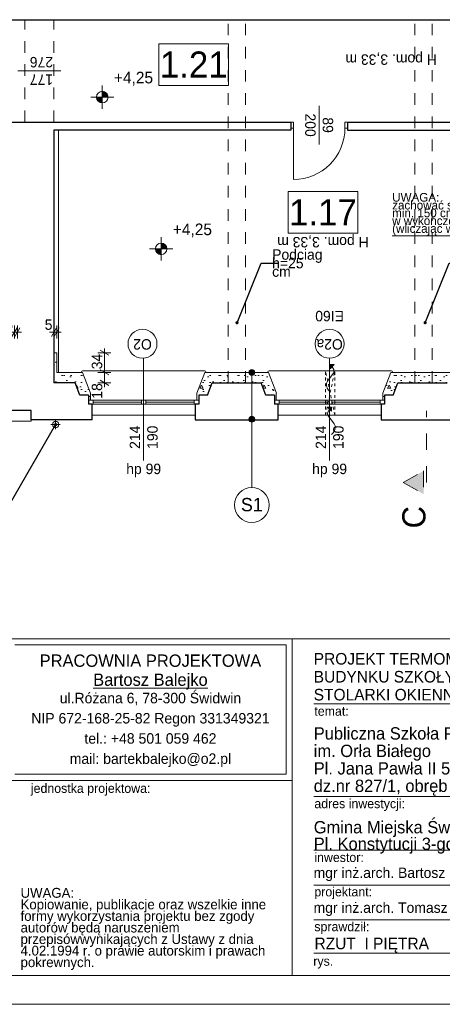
# Model space of a CAD drawing. Extents: x -145259 to -66341, y -2316 to 227384.
# Tile 63 of 143: x -88069 to -80773, y 77284 to 94284. Entities that reach past the tile are written whole.
import ezdxf

# ---------------------------------------------------------------- set-up
doc = ezdxf.new("R2010")
doc.units = 0
doc.header["$MEASUREMENT"] = 0
for name, pattern in [('Dashed', [564.444447, 282.222223, -282.222223]), ('Hidden Line', [100, 50, -50]), ('Przerywana', [400, 200, -200])]:
    doc.linetypes.add(name, pattern=pattern)
for name, color, linetype in [('A-Okna', 7, 'Continuous'), ('Arch ocieplenie', 7, 'Continuous'), ('Arch opisy', 7, 'Continuous'), ('Arch wymiary', 7, 'Continuous'), ('INWENT RZĘDNE', 7, 'Continuous')]:
    doc.layers.add(name, color=color, linetype=linetype)
for name, color, linetype, lineweight in [('A-Okna_Nr_Pióra__21', 7, 'Continuous', 13), ('A-Okna_Nr_Pióra__5', 7, 'Continuous', 13), ('Arch ocieplenie_Nr_Pióra__21', 7, 'Continuous', 13), ('Arch opisy okien_Nr_Pióra__21', 7, 'Continuous', 13), ('Arch opisy_Nr_Pióra__1', 7, 'Continuous', 25), ('Arch opisy_Nr_Pióra__20', 1, 'Continuous', 20), ('Arch opisy_Nr_Pióra__21', 7, 'Continuous', 13), ('arch przekroje_Nr_Pióra__21', 7, 'Continuous', 13), ('arch przekroje_Nr_Pióra__5', 7, 'Continuous', 13), ('ARCH TABELA_Nr_Pióra__1', 7, 'Continuous', 25), ('ARCH TABELA_Nr_Pióra__21', 7, 'Continuous', 13), ('ARCH TABELA_Nr_Pióra__7', 7, 'Continuous', 13), ('Arch wymiary_Nr_Pióra__20', 1, 'Continuous', 20), ('Arch wymiary_Nr_Pióra__21', 7, 'Continuous', 13), ('Arch wymiary_Nr_Pióra__5', 7, 'Continuous', 13), ('INWENT ODWODNIENIE_Nr_Pióra__21', 7, 'Continuous', 13), ('INWENT OPISY_Nr_Pióra__21', 7, 'Continuous', 13), ('INWENT RZĘDNE_Nr_Pióra__21', 7, 'Continuous', 13), ('INWENT STROPY_Nr_Pióra__21', 7, 'Continuous', 13), ('INWENT. DRZWI_Nr_Pióra__21', 7, 'Continuous', 13), ('INWENT. OKNA_Nr_Pióra__21', 7, 'Continuous', 13), ('INWENT.ŚCIANY_Nr_Pióra__1', 7, 'Continuous', 25), ('INWENT.ŚCIANY_Nr_Pióra__21', 7, 'Continuous', 13)]:
    doc.layers.add(name, color=color, linetype=linetype, lineweight=lineweight)
doc.styles.add('GENERATED_STYLE_1', font='txt')
doc.styles.add('GENERATED_STYLE_10', font='txt')
doc.styles.add('GENERATED_STYLE_11', font='txt')
doc.styles.add('GENERATED_STYLE_2', font='txt')
doc.styles.add('GENERATED_STYLE_4', font='txt')
doc.styles.add('GENERATED_STYLE_5', font='txt')
doc.styles.add('GENERATED_STYLE_6', font='txt')
doc.styles.add('GENERATED_STYLE_7', font='txt')
doc.styles.add('GENERATED_STYLE_8', font='txt')
doc.styles.add('GENERATED_STYLE_9', font='txt')
doc.dimstyles.new('GENERATED_STYLE__1', dxfattribs={"dimtxt": 179.999995, "dimasz": 114, "dimexe": 0.18, "dimexo": 0, "dimgap": 0.09, "dimtad": 1, "dimdec": 0, "dimlfac": 0.1, "dimzin": 0, "dimdsep": 46, "dimtxsty": 'GENERATED_STYLE_1', "dimblk": 'ARROWHEAD_2', "dimblk1": 'ARROWHEAD_2', "dimblk2": 'ARROWHEAD_2', "dimcen": 0.09, "dimclrd": 7, "dimclre": 7, "dimclrt": 7, "dimazin": 0, "dimtfac": 1, "dimtdec": 4, "dimtmove": 0, "dimatfit": 3, "dimfxl": 0, "dimtolj": 1, "dimtzin": 0, "dimarcsym": 0})
doc.dimstyles.new('GENERATED_STYLE__2', dxfattribs={"dimtxt": 179.999995, "dimasz": 114, "dimexe": 0.18, "dimexo": 0, "dimgap": 0.09, "dimtad": 1, "dimtih": 1, "dimtoh": 1, "dimdec": 0, "dimlfac": 0.1, "dimzin": 0, "dimdsep": 46, "dimtxsty": 'GENERATED_STYLE_1', "dimblk": 'ARROWHEAD_2', "dimblk1": 'ARROWHEAD_2', "dimblk2": 'ARROWHEAD_2', "dimcen": 0.09, "dimclrd": 7, "dimclre": 7, "dimclrt": 7, "dimazin": 0, "dimtfac": 1, "dimtdec": 4, "dimtmove": 0, "dimatfit": 3, "dimfxl": 0, "dimtolj": 1, "dimtzin": 0, "dimarcsym": 0})
doc.dimstyles.new('GENERATED_STYLE__9', dxfattribs={"dimtxt": 0.18, "dimasz": 109.44, "dimexe": 0.18, "dimexo": 0.0625, "dimgap": 0.09, "dimtad": 0, "dimtih": 1, "dimtoh": 1, "dimdec": 4, "dimzin": 0, "dimdsep": 46, "dimcen": 0.09, "dimadec": 0, "dimazin": 0, "dimtfac": 1, "dimtdec": 4, "dimtmove": 0, "dimatfit": 3, "dimldrblk": 'ARROWHEAD_11', "dimfxl": 0, "dimtolj": 1, "dimtzin": 0, "dimarcsym": 0})
pattern_1 = [(0, (0, 0), (0, 623.5383), [60, -300]), (0, (180, 311.8), (0, 623.5383), [60, -300]), (60, (0, 0), (-540, 311.7692), [60, -300]), (60, (360, 0), (-540, 311.7692), [60, -300]), (120, (60, 0), (540, 311.7692), [60, -300]), (120, (420, 0), (540, 311.7692), [60, -300]), (0, (0, 60), (0, 120), [0, -120, 0, -180]), (45, (60, 60), (-84.85282, 84.85282), [0, -90, 0, -150.00001])]

# ---------------------------------------------------------------- blocks, each defined once
blk = doc.blocks.new('Ściana_297', base_point=(-87479, 88014))
at = {"layer": 'Arch ocieplenie_Nr_Pióra__21', "linetype": 'Continuous'}
h = blk.add_hatch(dxfattribs=at)
h.set_pattern_fill('Structural_Concrete', color=256, style=0, pattern_type=2)
h.set_pattern_definition(pattern_1)
h.paths.add_polyline_path([(-87479, 88014), (-87109, 88014), (-86985, 88194), (-87429, 88194)], flags=0)
for p, q in [((-86985, 88194), (-87429, 88194)), ((-87479, 88014), (-87109, 88014))]:
    blk.add_line(p, q, dxfattribs=at)
blk = doc.blocks.new('Ściana_298', base_point=(-87109, 88014))
at = {"layer": 'Arch ocieplenie_Nr_Pióra__21', "linetype": 'Continuous'}
h = blk.add_hatch(dxfattribs=at)
h.set_pattern_fill('Structural_Concrete', color=256, style=0, pattern_type=2)
h.set_pattern_definition(pattern_1)
h.paths.add_polyline_path([(-87109, 88014), (-87029, 87804), (-86848, 87834), (-86985, 88194)], flags=0)
for p, q in [((-86848, 87834), (-86985, 88194)), ((-87109, 88014), (-87029, 87804))]:
    blk.add_line(p, q, dxfattribs=at)
blk = doc.blocks.new('Ściana_299', base_point=(-87029, 87804))
at = {"layer": 'Arch ocieplenie_Nr_Pióra__21', "linetype": 'Continuous'}
h = blk.add_hatch(dxfattribs=at)
h.set_pattern_fill('Structural_Concrete', color=256, style=0, pattern_type=2)
h.set_pattern_definition(pattern_1)
h.paths.add_polyline_path([(-87029, 87804), (-86879, 87804), (-86849, 87834), (-86848, 87834)], flags=0)
for p, q in [((-87029, 87804), (-86879, 87804)), ((-86849, 87834), (-86848, 87834))]:
    blk.add_line(p, q, dxfattribs=at)
blk = doc.blocks.new('Ściana_300', base_point=(-86879, 87804))
at = {"layer": 'Arch ocieplenie_Nr_Pióra__21', "linetype": 'Continuous'}
h = blk.add_hatch(dxfattribs=at)
h.set_pattern_fill('Structural_Concrete', color=256, style=0, pattern_type=2)
h.set_pattern_definition(pattern_1)
h.paths.add_polyline_path([(-86879, 87804), (-86879, 87714), (-86849, 87714), (-86849, 87834)], flags=0)
for p, q in [((-86879, 87804), (-86879, 87714)), ((-86849, 87714), (-86849, 87834)), ((-86879, 87714), (-86849, 87714))]:
    blk.add_line(p, q, dxfattribs=at)
blk = doc.blocks.new('Ściana_301', base_point=(-84329, 88014))
at = {"layer": 'Arch ocieplenie_Nr_Pióra__21', "linetype": 'Continuous'}
h = blk.add_hatch(dxfattribs=at)
h.set_pattern_fill('Structural_Concrete', color=256, style=0, pattern_type=2)
h.set_pattern_definition(pattern_1)
h.paths.add_polyline_path([(-84329, 88194), (-84873, 88194), (-84749, 88014), (-84329, 88014)], flags=0)
for p, q in [((-84329, 88194), (-84873, 88194)), ((-84749, 88014), (-84329, 88014))]:
    blk.add_line(p, q, dxfattribs=at)
blk = doc.blocks.new('Ściana_302', base_point=(-84749, 88014))
at = {"layer": 'Arch ocieplenie_Nr_Pióra__21', "linetype": 'Continuous'}
h = blk.add_hatch(dxfattribs=at)
h.set_pattern_fill('Structural_Concrete', color=256, style=0, pattern_type=2)
h.set_pattern_definition(pattern_1)
h.paths.add_polyline_path([(-84873, 88194), (-85010, 87834), (-84829, 87804), (-84749, 88014)], flags=0)
for p, q in [((-84873, 88194), (-85010, 87834)), ((-84829, 87804), (-84749, 88014))]:
    blk.add_line(p, q, dxfattribs=at)
blk = doc.blocks.new('Ściana_303', base_point=(-84829, 87804))
at = {"layer": 'Arch ocieplenie_Nr_Pióra__21', "linetype": 'Continuous'}
h = blk.add_hatch(dxfattribs=at)
h.set_pattern_fill('Structural_Concrete', color=256, style=0, pattern_type=2)
h.set_pattern_definition(pattern_1)
h.paths.add_polyline_path([(-85010, 87834), (-85009, 87834), (-84979, 87804), (-84829, 87804)], flags=0)
for p, q in [((-85010, 87834), (-85009, 87834)), ((-84979, 87804), (-84829, 87804))]:
    blk.add_line(p, q, dxfattribs=at)
blk = doc.blocks.new('Ściana_304', base_point=(-84979, 87804))
at = {"layer": 'Arch ocieplenie_Nr_Pióra__21', "linetype": 'Continuous'}
h = blk.add_hatch(dxfattribs=at)
h.set_pattern_fill('Structural_Concrete', color=256, style=0, pattern_type=2)
h.set_pattern_definition(pattern_1)
h.paths.add_polyline_path([(-85009, 87834), (-85009, 87714), (-84979, 87714), (-84979, 87804)], flags=0)
for p, q in [((-85009, 87834), (-85009, 87714)), ((-84979, 87714), (-84979, 87804)), ((-85009, 87714), (-84979, 87714))]:
    blk.add_line(p, q, dxfattribs=at)
blk = doc.blocks.new('Ściana_305', base_point=(-84329, 88014))
at = {"layer": 'Arch ocieplenie_Nr_Pióra__21', "linetype": 'Continuous'}
h = blk.add_hatch(dxfattribs=at)
h.set_pattern_fill('Structural_Concrete', color=256, style=0, pattern_type=2)
h.set_pattern_definition(pattern_1)
h.paths.add_polyline_path([(-84329, 88014), (-83899, 88014), (-83775, 88194), (-84329, 88194)], flags=0)
for p, q in [((-83775, 88194), (-84329, 88194)), ((-84329, 88014), (-83899, 88014))]:
    blk.add_line(p, q, dxfattribs=at)
blk = doc.blocks.new('Ściana_306', base_point=(-83899, 88014))
at = {"layer": 'Arch ocieplenie_Nr_Pióra__21', "linetype": 'Continuous'}
h = blk.add_hatch(dxfattribs=at)
h.set_pattern_fill('Structural_Concrete', color=256, style=0, pattern_type=2)
h.set_pattern_definition(pattern_1)
h.paths.add_polyline_path([(-83899, 88014), (-83819, 87804), (-83638, 87834), (-83775, 88194)], flags=0)
for p, q in [((-83638, 87834), (-83775, 88194)), ((-83899, 88014), (-83819, 87804))]:
    blk.add_line(p, q, dxfattribs=at)
blk = doc.blocks.new('Ściana_307', base_point=(-83819, 87804))
at = {"layer": 'Arch ocieplenie_Nr_Pióra__21', "linetype": 'Continuous'}
h = blk.add_hatch(dxfattribs=at)
h.set_pattern_fill('Structural_Concrete', color=256, style=0, pattern_type=2)
h.set_pattern_definition(pattern_1)
h.paths.add_polyline_path([(-83819, 87804), (-83669, 87804), (-83639, 87834), (-83638, 87834)], flags=0)
for p, q in [((-83819, 87804), (-83669, 87804)), ((-83639, 87834), (-83638, 87834))]:
    blk.add_line(p, q, dxfattribs=at)
blk = doc.blocks.new('Ściana_308', base_point=(-83669, 87804))
at = {"layer": 'Arch ocieplenie_Nr_Pióra__21', "linetype": 'Continuous'}
h = blk.add_hatch(dxfattribs=at)
h.set_pattern_fill('Structural_Concrete', color=256, style=0, pattern_type=2)
h.set_pattern_definition(pattern_1)
h.paths.add_polyline_path([(-83669, 87804), (-83669, 87714), (-83639, 87714), (-83639, 87834)], flags=0)
for p, q in [((-83669, 87804), (-83669, 87714)), ((-83639, 87714), (-83639, 87834)), ((-83669, 87714), (-83639, 87714))]:
    blk.add_line(p, q, dxfattribs=at)
blk = doc.blocks.new('Ściana_309', base_point=(-81129, 88014))
at = {"layer": 'Arch ocieplenie_Nr_Pióra__21', "linetype": 'Continuous'}
h = blk.add_hatch(dxfattribs=at)
h.set_pattern_fill('Structural_Concrete', color=256, style=0, pattern_type=2)
h.set_pattern_definition(pattern_1)
h.paths.add_polyline_path([(-81129, 88194), (-81663, 88194), (-81539, 88014), (-81129, 88014)], flags=0)
for p, q in [((-81129, 88194), (-81663, 88194)), ((-81539, 88014), (-81129, 88014))]:
    blk.add_line(p, q, dxfattribs=at)
blk = doc.blocks.new('Ściana_310', base_point=(-81539, 88014))
at = {"layer": 'Arch ocieplenie_Nr_Pióra__21', "linetype": 'Continuous'}
h = blk.add_hatch(dxfattribs=at)
h.set_pattern_fill('Structural_Concrete', color=256, style=0, pattern_type=2)
h.set_pattern_definition(pattern_1)
h.paths.add_polyline_path([(-81663, 88194), (-81800, 87834), (-81619, 87804), (-81539, 88014)], flags=0)
for p, q in [((-81663, 88194), (-81800, 87834)), ((-81619, 87804), (-81539, 88014))]:
    blk.add_line(p, q, dxfattribs=at)
blk = doc.blocks.new('Ściana_311', base_point=(-81619, 87804))
at = {"layer": 'Arch ocieplenie_Nr_Pióra__21', "linetype": 'Continuous'}
h = blk.add_hatch(dxfattribs=at)
h.set_pattern_fill('Structural_Concrete', color=256, style=0, pattern_type=2)
h.set_pattern_definition(pattern_1)
h.paths.add_polyline_path([(-81800, 87834), (-81799, 87834), (-81769, 87804), (-81619, 87804)], flags=0)
for p, q in [((-81800, 87834), (-81799, 87834)), ((-81769, 87804), (-81619, 87804))]:
    blk.add_line(p, q, dxfattribs=at)
blk = doc.blocks.new('Ściana_312', base_point=(-81769, 87804))
at = {"layer": 'Arch ocieplenie_Nr_Pióra__21', "linetype": 'Continuous'}
h = blk.add_hatch(dxfattribs=at)
h.set_pattern_fill('Structural_Concrete', color=256, style=0, pattern_type=2)
h.set_pattern_definition(pattern_1)
h.paths.add_polyline_path([(-81799, 87834), (-81799, 87714), (-81769, 87714), (-81769, 87804)], flags=0)
for p, q in [((-81799, 87834), (-81799, 87714)), ((-81769, 87714), (-81769, 87804)), ((-81799, 87714), (-81769, 87714))]:
    blk.add_line(p, q, dxfattribs=at)
blk = doc.blocks.new('Ściana_313', base_point=(-81129, 88014))
at = {"layer": 'Arch ocieplenie_Nr_Pióra__21', "linetype": 'Continuous'}
h = blk.add_hatch(dxfattribs=at)
h.set_pattern_fill('Structural_Concrete', color=256, style=0, pattern_type=2)
h.set_pattern_definition(pattern_1)
h.paths.add_polyline_path([(-81129, 88014), (-80689, 88014), (-80565, 88194), (-81129, 88194)], flags=0)
for p, q in [((-80565, 88194), (-81129, 88194)), ((-81129, 88014), (-80689, 88014))]:
    blk.add_line(p, q, dxfattribs=at)
blk = doc.blocks.new('Ściana_320', base_point=(-87479, 88534))
at = {"layer": 'Arch ocieplenie_Nr_Pióra__21', "linetype": 'Continuous'}
h = blk.add_hatch(dxfattribs=at)
h.set_pattern_fill('Structural_Concrete', color=256, style=0, pattern_type=2)
h.set_pattern_definition(pattern_1)
h.paths.add_polyline_path([(-87479, 88534), (-87479, 88014), (-87429, 88194), (-87429, 88534)], flags=0)
for p, q in [((-87479, 88534), (-87479, 88014)), ((-87429, 88534), (-87479, 88534)), ((-87429, 88194), (-87429, 88534))]:
    blk.add_line(p, q, dxfattribs=at)
blk = doc.blocks.new('Linia_55', base_point=(-84062, 87384))
at = {"layer": 'Arch opisy_Nr_Pióra__21', "linetype": 'Continuous'}
blk.add_line((-84062, 87384), (-84062, 86205), dxfattribs=at)
blk.add_circle((-84062, 85905), 300, dxfattribs=at)
blk = doc.blocks.new('Linia_56', base_point=(-84062, 88194))
at = {"layer": 'Arch opisy_Nr_Pióra__21', "linetype": 'Continuous'}
for points in [[(-84012, 88194), (-84016, 88213), (-84026, 88229), (-84043, 88240), (-84062, 88244), (-84081, 88240), (-84097, 88229), (-84108, 88213), (-84112, 88194), (-84108, 88174), (-84097, 88158), (-84081, 88147), (-84062, 88144), (-84043, 88147), (-84026, 88158), (-84016, 88174)], [(-84012, 87384), (-84016, 87403), (-84026, 87419), (-84043, 87430), (-84062, 87434), (-84081, 87430), (-84097, 87419), (-84108, 87403), (-84112, 87384), (-84108, 87364), (-84097, 87348), (-84081, 87337), (-84062, 87334), (-84043, 87337), (-84026, 87348), (-84016, 87364)]]:
    blk.add_hatch(color=256, dxfattribs=at).paths.add_polyline_path(points, flags=0)
blk.add_line((-84062, 88144), (-84062, 87434), dxfattribs=at)
for centre in [(-84062, 88194), (-84062, 87384)]:
    blk.add_circle(centre, 50, dxfattribs=at)
blk = doc.blocks.new('Krzywa_13', base_point=(-82685, 87122))
at = {"layer": 'A-Okna_Nr_Pióra__21', "linetype": 'Continuous'}
blk.add_hatch(color=256, dxfattribs=at).paths.add_polyline_path([(-82685, 87592), (-82686, 87522), (-82756, 87593)], flags=0)
for p, q in [((-82685, 87592), (-82756, 87593)), ((-82686, 87522), (-82756, 87593)), ((-82685, 87592), (-82686, 87522))]:
    blk.add_line(p, q, dxfattribs=at)
at = {"layer": 'A-Okna_Nr_Pióra__5', "linetype": 'Continuous', "flags": 128}
blk.add_lwpolyline([(-82685, 87122), (-82656, 87153), (-82635, 87188), (-82623, 87233), (-82625, 87271), (-82638, 87308), (-82685, 87372), (-82745, 87446), (-82752, 87478), (-82748, 87508), (-82721, 87557)], dxfattribs=at)
blk = doc.blocks.new('Krzywa_14', base_point=(-82710, 87858))
at = {"layer": 'A-Okna_Nr_Pióra__21', "linetype": 'Continuous'}
blk.add_hatch(color=256, dxfattribs=at).paths.add_polyline_path([(-82710, 88328), (-82639, 88329), (-82709, 88258)], flags=0)
for p, q in [((-82710, 88328), (-82639, 88329)), ((-82710, 88328), (-82709, 88258)), ((-82639, 88329), (-82709, 88258))]:
    blk.add_line(p, q, dxfattribs=at)
at = {"layer": 'A-Okna_Nr_Pióra__5', "linetype": 'Continuous', "flags": 128}
blk.add_lwpolyline([(-82710, 87858), (-82739, 87889), (-82760, 87924), (-82772, 87969), (-82770, 88007), (-82757, 88044), (-82710, 88108), (-82650, 88182), (-82643, 88214), (-82647, 88243), (-82674, 88293)], dxfattribs=at)
blk = doc.blocks.new('*D1502')
at = {"layer": 'Arch wymiary_Nr_Pióra__5', "linetype": 'Continuous'}
for p, q in [((-88202, 88815), (-88115, 88965)), ((-88159, 88778), (-88159, 89003)), ((-88065, 88965), (-88152, 88815)), ((-88109, 88778), (-88109, 89003)), ((-88232, 88890), (-88159, 88890)), ((-88159, 88890), (-88109, 88890)), ((-88109, 88890), (-88035, 88890))]:
    blk.add_line(p, q, dxfattribs=at)
at = {"layer": 'Arch wymiary_Nr_Pióra__21', "insert": (-88317, 88926), "char_height": 180, "attachment_point": 7, "style": 'GENERATED_STYLE_1'}
blk.add_mtext('{5}', dxfattribs=at)
blk = doc.blocks.new('ARROWHEAD_2')
at = {"color": 0, "linetype": 'Continuous', "lineweight": 0}
for p, q in [((0, 0), (-1, 0)), ((-0.38, -0.66), (0.38, 0.66))]:
    blk.add_line(p, q, dxfattribs=at)
blk = doc.blocks.new('*D1503')
at = {"layer": 'Arch wymiary_Nr_Pióra__5', "linetype": 'Continuous'}
for p, q in [((-87522, 88815), (-87435, 88965)), ((-87479, 88778), (-87479, 89003)), ((-87385, 88965), (-87472, 88815)), ((-87429, 88778), (-87429, 89003)), ((-87552, 88890), (-87479, 88890)), ((-87479, 88890), (-87429, 88890)), ((-87429, 88890), (-87355, 88890))]:
    blk.add_line(p, q, dxfattribs=at)
at = {"layer": 'Arch wymiary_Nr_Pióra__21', "insert": (-87637, 88926), "char_height": 180, "attachment_point": 7, "style": 'GENERATED_STYLE_1'}
blk.add_mtext('{5}', dxfattribs=at)
blk = doc.blocks.new('*D1504')
at = {"layer": 'Arch wymiary_Nr_Pióra__5', "linetype": 'Continuous'}
for p, q in [((-86681, 88237), (-86531, 88150)), ((-86494, 88194), (-86719, 88194)), ((-86606, 88014), (-86606, 88194)), ((-86494, 88014), (-86719, 88014)), ((-86681, 88057), (-86531, 87970)), ((-86606, 87940), (-86606, 88014))]:
    blk.add_line(p, q, dxfattribs=at)
at = {"layer": 'Arch wymiary_Nr_Pióra__21', "char_height": 180, "attachment_point": 7, "rotation": 90, "style": 'GENERATED_STYLE_1'}
for s, insert in [('{34}', (-86642, 88248)), ('{18}', (-86642, 87740))]:
    blk.add_mtext(s, dxfattribs=dict(at, insert=insert))
blk = doc.blocks.new('*D1505')
at = {"layer": 'Arch wymiary_Nr_Pióra__5', "linetype": 'Continuous'}
for p, q in [((-86531, 88490), (-86681, 88577)), ((-86606, 88534), (-86606, 88607)), ((-86494, 88534), (-86719, 88534)), ((-86606, 88194), (-86606, 88534)), ((-86681, 88237), (-86531, 88150)), ((-86494, 88194), (-86719, 88194))]:
    blk.add_line(p, q, dxfattribs=at)
at = {"layer": 'Arch wymiary_Nr_Pióra__21', "char_height": 180, "attachment_point": 7, "rotation": 90, "style": 'GENERATED_STYLE_1'}
for s, insert in [('{34}', (-86642, 88248)), ('{18}', (-86642, 87740))]:
    blk.add_mtext(s, dxfattribs=dict(at, insert=insert))
blk = doc.blocks.new('Koty wysokościowe_17', base_point=(-86643, 92947))
at = {"layer": 'INWENT RZĘDNE_Nr_Pióra__21', "linetype": 'Continuous'}
for points in [[(-86643, 92947), (-86543, 92947), (-86551, 92985), (-86572, 93018), (-86605, 93039), (-86643, 93047)], [(-86643, 92947), (-86743, 92947), (-86735, 92909), (-86714, 92876), (-86681, 92855), (-86643, 92847)]]:
    blk.add_hatch(color=256, dxfattribs=at).paths.add_polyline_path(points, flags=0)
for p, q in [((-86643, 92747), (-86643, 93147)), ((-86843, 92947), (-86443, 92947))]:
    blk.add_line(p, q, dxfattribs=at)
blk.add_circle((-86643, 92947), 100, dxfattribs=at)
at = {"layer": 'INWENT RZĘDNE_Nr_Pióra__21', "insert": (-86443, 93147), "char_height": 200, "attachment_point": 7, "style": 'GENERATED_STYLE_2'}
blk.add_mtext('{+4,25}', dxfattribs=at)
blk = doc.blocks.new('Koty wysokościowe_18', base_point=(-85626, 90326))
at = {"layer": 'INWENT RZĘDNE_Nr_Pióra__21', "linetype": 'Continuous'}
for points in [[(-85626, 90326), (-85726, 90326), (-85718, 90288), (-85697, 90256), (-85664, 90234), (-85626, 90226)], [(-85626, 90326), (-85526, 90326), (-85534, 90365), (-85555, 90397), (-85588, 90419), (-85626, 90426)]]:
    blk.add_hatch(color=256, dxfattribs=at).paths.add_polyline_path(points, flags=0)
for p, q in [((-85626, 90126), (-85626, 90526)), ((-85826, 90326), (-85426, 90326))]:
    blk.add_line(p, q, dxfattribs=at)
blk.add_circle((-85626, 90326), 100, dxfattribs=at)
at = {"layer": 'INWENT RZĘDNE_Nr_Pióra__21', "insert": (-85426, 90526), "char_height": 200, "attachment_point": 7, "style": 'GENERATED_STYLE_2'}
blk.add_mtext('{+4,25}', dxfattribs=at)
blk = doc.blocks.new('ARROWHEAD_11')
at = {"color": 0, "linetype": 'Continuous', "lineweight": 0}
blk.add_line((0, 0), (-1, 0), dxfattribs=at)
at = {"color": 0, "linetype": 'Continuous', "lineweight": 0, "const_width": 0.25, "flags": 128}
blk.add_lwpolyline([(-0.125, 0, 1), (0.125, 0, 1)], format="xyb", close=True, dxfattribs=at)

msp = doc.modelspace()

# ---------------------------------------------------------------- hatches: boundary and pattern name
at = {"layer": 'arch przekroje_Nr_Pióra__5', "linetype": 'Continuous'}
msp.add_hatch(color=256, dxfattribs=at).paths.add_polyline_path([(-81096.9, 86093.2), (-81096.9, 86493.2), (-81446.9, 86293.2)], flags=0)

# ---------------------------------------------------------------- linework, layer by layer
at = {"layer": 'A-Okna_Nr_Pióra__5', "linetype": 'Hidden Line'}
for p, q in [((-82788.7, 87453.6), (-82788.7, 88223.6)), ((-82788.7, 88223.6), (-82628.7, 88223.6)), ((-82628.7, 87453.6), (-82788.7, 88223.6)), ((-82788.7, 87453.6), (-82628.7, 88223.6)), ((-82628.7, 87453.6), (-82628.7, 88223.6)), ((-82788.7, 87453.6), (-82628.7, 87453.6))]:
    msp.add_line(p, q, dxfattribs=at)
at = {"layer": 'Arch opisy okien_Nr_Pióra__21', "linetype": 'Continuous'}
for centre in [(-85948.7, 88688.1), (-82718.7, 88688.1)]:
    msp.add_circle(centre, 250, dxfattribs=at)
at = {"layer": 'Arch opisy_Nr_Pióra__20', "linetype": 'Continuous'}
msp.add_line((-81638.6, 90554), (-79042.3, 90554), dxfattribs=at)
at = {"layer": 'Arch opisy_Nr_Pióra__21', "linetype": 'Continuous'}
for p, q in [((-84464, 93869.6), (-85664, 93869.6)), ((-85664, 93869.6), (-85664, 93149.6)), ((-84464, 93149.6), (-84464, 93869.6)), ((-85664, 93149.6), (-84464, 93149.6)), ((-82233.8, 91317.9), (-83433.8, 91317.9)), ((-83433.8, 91317.9), (-83433.8, 90597.9)), ((-82233.8, 90597.9), (-82233.8, 91317.9)), ((-83433.8, 90597.9), (-82233.8, 90597.9))]:
    msp.add_line(p, q, dxfattribs=at)
at = {"layer": 'arch przekroje_Nr_Pióra__5', "linetype": 'Dashed'}
for p, q in [((-81046.9, 86293.2), (-81046.9, 87528.8)), ((-81446.9, 86293.2), (-81096.9, 86493.2)), ((-81096.9, 86493.2), (-81096.9, 86093.2)), ((-81446.9, 86293.2), (-81096.9, 86093.2))]:
    msp.add_line(p, q, dxfattribs=at)
at = {"layer": 'ARCH TABELA_Nr_Pióra__21', "linetype": 'Continuous'}
for p, q in [((-88258.7, 83594.8), (-83365.1, 83594.8)), ((-88258.7, 83594.8), (-70758.7, 83594.8)), ((-88152.4, 83488.4), (-83471.5, 83488.4)), ((-83471.5, 81254.3), (-83471.5, 83488.4)), ((-83365.1, 83594.8), (-83365.1, 77783.6)), ((-83365.1, 81148), (-83365.1, 83594.8)), ((-83365.1, 77783.6), (-83365.1, 83194.8)), ((-82992.9, 82474.1), (-75293.1, 82474.1)), ((-88258.7, 81148), (-83365.1, 81148)), ((-88152.4, 81254.3), (-83471.5, 81254.3)), ((-82992.9, 80873.7), (-75293.1, 80873.7)), ((-82992.9, 79945.6), (-75293.1, 79945.6)), ((-82992.9, 79343.3), (-75293.1, 79343.3)), ((-82992.9, 78740.9), (-75293.1, 78740.9)), ((-82992.9, 78166), (-75293.1, 78166)), ((-88258.7, 77783.6), (-83365.1, 77783.6)), ((-70758.7, 77783.6), (-83365.1, 77783.6)), ((-70258.7, 77283.6), (-145258.7, 77283.6))]:
    msp.add_line(p, q, dxfattribs=at)
at = {"layer": 'INWENT ODWODNIENIE_Nr_Pióra__21', "linetype": 'Continuous'}
for p, q in [((-87528.7, 87293.6), (-87368.7, 87293.6)), ((-87448.7, 87213.6), (-87448.7, 87373.6))]:
    msp.add_line(p, q, dxfattribs=at)
msp.add_circle((-87448.7, 87293.6), 55, dxfattribs=at)
at = {"layer": 'INWENT OPISY_Nr_Pióra__21', "linetype": 'Continuous'}
for p, q in [((-87358.7, 93398.6), (-88098.7, 93398.6)), ((-82898.7, 92798.6), (-82898.7, 92128.6)), ((-85928.7, 88438.1), (-85928.7, 86673.6)), ((-82718.7, 88438.1), (-82718.7, 86673.6))]:
    msp.add_line(p, q, dxfattribs=at)
at = {"layer": 'INWENT STROPY_Nr_Pióra__21', "linetype": 'Przerywana'}
for p, q in [((-87978.7, 92513.6), (-87978.7, 94283.6)), ((-87478.7, 92513.6), (-87478.7, 94283.6)), ((-84468.7, 88013.6), (-84468.7, 94283.6)), ((-84168.7, 88013.6), (-84168.7, 94283.6)), ((-81248.7, 88013.6), (-81248.7, 94283.6)), ((-80948.7, 88013.6), (-80948.7, 94283.6))]:
    msp.add_line(p, q, dxfattribs=at)
at = {"layer": 'INWENT. DRZWI_Nr_Pióra__21', "linetype": 'Continuous'}
for p, q in [((-83343.7, 92513.6), (-83388.7, 92513.6)), ((-83343.7, 92513.6), (-83343.7, 92413.6)), ((-82453.7, 92513.6), (-82453.7, 92413.6)), ((-82453.7, 92513.6), (-82408.7, 92513.6)), ((-83343.7, 92413.6), (-83388.7, 92413.6)), ((-83343.7, 92413.6), (-83343.7, 91523.6)), ((-82453.7, 92413.6), (-82408.7, 92413.6))]:
    msp.add_line(p, q, dxfattribs=at)
msp.add_arc((-83343.7, 92413.6), 890, 270, 0, dxfattribs=at)
at = {"layer": 'INWENT. OKNA_Nr_Pióra__21', "linetype": 'Continuous'}
for p, q in [((-87004.7, 88203.6), (-87004.7, 88193.6)), ((-86984.7, 88223.6), (-84872.8, 88223.6)), ((-84852.8, 88203.6), (-84852.8, 88193.6)), ((-83784.7, 88203.6), (-83784.7, 88193.6)), ((-83764.7, 88223.6), (-81652.8, 88223.6)), ((-81632.8, 88203.6), (-81632.8, 88193.6)), ((-84978.7, 87713.6), (-86878.7, 87713.6)), ((-86878.7, 87643.6), (-84978.7, 87643.6)), ((-86798.7, 87713.6), (-86798.7, 87643.6)), ((-85968.7, 87678.6), (-86798.7, 87678.6)), ((-85968.7, 87713.6), (-85968.7, 87643.6)), ((-85888.7, 87713.6), (-85888.7, 87643.6)), ((-85058.7, 87678.6), (-85888.7, 87678.6)), ((-85058.7, 87713.6), (-85058.7, 87643.6)), ((-81768.7, 87713.6), (-83668.7, 87713.6)), ((-83668.7, 87643.6), (-81768.7, 87643.6)), ((-83588.7, 87713.6), (-83588.7, 87643.6)), ((-82758.7, 87678.6), (-83588.7, 87678.6)), ((-82758.7, 87713.6), (-82758.7, 87643.6)), ((-82678.7, 87713.6), (-82678.7, 87643.6)), ((-81848.7, 87678.6), (-82678.7, 87678.6)), ((-81848.7, 87713.6), (-81848.7, 87643.6))]:
    msp.add_line(p, q, dxfattribs=at)
for centre, start, end in [((-86984.7, 88203.6), 90, 180), ((-84872.8, 88203.6), 0, 90), ((-83764.7, 88203.6), 90, 180), ((-81652.8, 88203.6), 0, 90)]:
    msp.add_arc(centre, 20, start, end, dxfattribs=at)
at = {"layer": 'INWENT.ŚCIANY_Nr_Pióra__1', "linetype": 'Continuous'}
for p, q in [((-88688.7, 94283.6), (-78228.7, 94283.6)), ((-88688.7, 92513.6), (-83388.7, 92513.6)), ((-83388.7, 92513.6), (-83388.7, 92373.6)), ((-82408.7, 92513.6), (-82408.7, 92373.6)), ((-82408.7, 92513.6), (-78228.7, 92513.6)), ((-83388.7, 92373.6), (-87478.7, 92373.6)), ((-87478.7, 92373.6), (-87478.7, 88013.6)), ((-82408.7, 92373.6), (-78228.7, 92373.6)), ((-87108.7, 88013.6), (-87478.7, 88013.6)), ((-87028.7, 87803.6), (-87108.7, 88013.6)), ((-84828.7, 87803.6), (-84748.7, 88013.6)), ((-84748.7, 88013.6), (-83898.7, 88013.6)), ((-83818.7, 87803.6), (-83898.7, 88013.6)), ((-81618.7, 87803.6), (-81538.7, 88013.6)), ((-81538.7, 88013.6), (-80688.7, 88013.6)), ((-86878.7, 87803.6), (-87028.7, 87803.6)), ((-86878.7, 87803.6), (-86878.7, 87643.6)), ((-84978.7, 87803.6), (-84978.7, 87643.6)), ((-84828.7, 87803.6), (-84978.7, 87803.6)), ((-83668.7, 87803.6), (-83818.7, 87803.6)), ((-83668.7, 87803.6), (-83668.7, 87643.6)), ((-81768.7, 87803.6), (-81768.7, 87643.6)), ((-81618.7, 87803.6), (-81768.7, 87803.6)), ((-86818.7, 87643.6), (-86878.7, 87643.6)), ((-86818.7, 87373.6), (-86818.7, 87643.6)), ((-84978.7, 87643.6), (-85038.7, 87643.6)), ((-85038.7, 87643.6), (-85038.7, 87373.6)), ((-83608.7, 87643.6), (-83668.7, 87643.6)), ((-83608.7, 87373.6), (-83608.7, 87643.6)), ((-81768.7, 87643.6), (-81828.7, 87643.6)), ((-81828.7, 87643.6), (-81828.7, 87373.6)), ((-87868.7, 87533.6), (-90208.7, 87533.6)), ((-87868.7, 87373.6), (-87868.7, 87533.6)), ((-86818.7, 87373.6), (-87868.7, 87373.6)), ((-85038.7, 87373.6), (-83608.7, 87373.6)), ((-81828.7, 87373.6), (-80398.7, 87373.6))]:
    msp.add_line(p, q, dxfattribs=at)
at = {"layer": 'INWENT.ŚCIANY_Nr_Pióra__21', "linetype": 'Continuous'}
for p, q in [((-87398.7, 92373.6), (-87398.7, 88193.6)), ((-87868.7, 87353.6), (-87868.7, 87533.6)), ((-85038.7, 87453.6), (-86818.7, 87453.6)), ((-81828.7, 87453.6), (-83608.7, 87453.6)), ((-99288.7, 87353.6), (-87868.7, 87353.6))]:
    msp.add_line(p, q, dxfattribs=at)

# ---------------------------------------------------------------- block references
at = {"layer": 'A-Okna', "linetype": 'Continuous'}
for name, p in [('Krzywa_14', (-82709.8, 87857.7)), ('Krzywa_13', (-82685.5, 87121.8))]:
    msp.add_blockref(name, p, dxfattribs=at)
at = {"layer": 'Arch ocieplenie'}
for name, p in [('Ściana_320', (-87478.7, 88533.6)), ('Ściana_297', (-87478.7, 88013.6)), ('Ściana_298', (-87108.7, 88013.6)), ('Ściana_302', (-84748.7, 88013.6)), ('Ściana_301', (-84328.7, 88013.6)), ('Ściana_305', (-84328.7, 88013.6)), ('Ściana_306', (-83898.7, 88013.6)), ('Ściana_310', (-81538.7, 88013.6)), ('Ściana_309', (-81128.7, 88013.6)), ('Ściana_313', (-81128.7, 88013.6)), ('Ściana_299', (-87028.7, 87803.6)), ('Ściana_300', (-86878.7, 87803.6)), ('Ściana_303', (-84828.7, 87803.6)), ('Ściana_304', (-84978.7, 87803.6)), ('Ściana_307', (-83818.7, 87803.6)), ('Ściana_308', (-83668.7, 87803.6)), ('Ściana_311', (-81618.7, 87803.6)), ('Ściana_312', (-81768.7, 87803.6))]:
    msp.add_blockref(name, p, dxfattribs=at)
at = {"layer": 'Arch opisy', "linetype": 'Continuous'}
for name, p in [('Linia_56', (-84061.7, 88193.6)), ('Linia_55', (-84061.7, 87383.6))]:
    msp.add_blockref(name, p, dxfattribs=at)
at = {"layer": 'INWENT RZĘDNE'}
for name, p in [('Koty wysokościowe_17', (-86642.9, 92947)), ('Koty wysokościowe_18', (-85626, 90326.5))]:
    msp.add_blockref(name, p, dxfattribs=at)

# ---------------------------------------------------------------- texts
at = {"layer": 'Arch opisy okien_Nr_Pióra__21', "linetype": 'Continuous', "char_height": 180, "attachment_point": 2, "rotation": 180, "style": 'GENERATED_STYLE_8'}
for s, insert in [('{EI60}', (-82718.7, 89076.1)), ('{O2}', (-85948.7, 88587.8)), ('{O2a}', (-82718.7, 88587.8))]:
    msp.add_mtext(s, dxfattribs=dict(at, insert=insert))
at = {"layer": 'Arch opisy_Nr_Pióra__1', "linetype": 'Continuous'}
for s, insert, char_height, attachment_point, style in [('{1.21}', (-85064, 93284.6), 450, 8, 'GENERATED_STYLE_5'), ('{1.17}', (-82833.8, 90732.9), 450, 8, 'GENERATED_STYLE_5'), ('{S1}', (-84061.7, 86026), 230, 2, 'GENERATED_STYLE_6')]:
    msp.add_mtext(s, dxfattribs=dict(at, insert=insert, char_height=char_height, attachment_point=attachment_point, style=style))
at = {"layer": 'arch przekroje_Nr_Pióra__21', "linetype": 'Continuous', "insert": (-81464.1, 85693.2), "char_height": 400, "attachment_point": 2, "rotation": 90, "style": 'GENERATED_STYLE_8'}
msp.add_mtext('{C}', dxfattribs=at)
at = {"layer": 'ARCH TABELA_Nr_Pióra__1', "linetype": 'Continuous', "insert": (-82992.9, 79884.4), "char_height": 212.766, "attachment_point": 7, "line_spacing_factor": 0.807442, "style": 'GENERATED_STYLE_9'}
msp.add_mtext('{Gmina Miejska Świdwin\\PPl. Konstytucji 3-go Maja 1, 78-300 Świdwin}', dxfattribs=at)
at = {"layer": 'ARCH TABELA_Nr_Pióra__7', "linetype": 'Continuous'}
for s, insert, char_height, attachment_point, line_spacing_factor, style in [('{PRACOWNIA PROJEKTOWA\\P\\LBartosz Balejko}', (-85811.9, 83323.5), 212.766, 2, 0.926719, 'GENERATED_STYLE_10'), ('{PROJEKT TERMOMODERNIZACJI I KOLORYSTYKI\\PBUDYNKU SZKOŁY WRAZ Z WYMIANĄ ZEWNĘTRZNEJ \\PSTOLARKI OKIENNEJ I DRZWIOWEJ }', (-82992.9, 82527), 200, 7, 0.928963, 'GENERATED_STYLE_11'), ('{Publiczna Szkoła Podstawowa nr 1\\Pim. Orła Białego\\PPl. Jana Pawła II 5, 78-300 Świdwin, \\Pdz.nr 827/1, obręb 0009 Świdwin}', (-82992.9, 80885.3), 212.766, 7, 0.850494, 'GENERATED_STYLE_9')]:
    msp.add_mtext(s, dxfattribs=dict(at, insert=insert, char_height=char_height, attachment_point=attachment_point, line_spacing_factor=line_spacing_factor, style=style))
at = {"layer": 'ARCH TABELA_Nr_Pióra__7', "linetype": 'Continuous', "style": 'GENERATED_STYLE_9'}
for s, insert, char_height, width, attachment_point, line_spacing_factor in [('{ul.Różana 6, 78-300 Świdwin\\PNIP 672-168-25-82 Regon 331349321\\Ptel.: +48 501 059 462\\Pmail: bartekbalejko@o2.pl}', (-85811.9, 82661.5), 180.852, 7974.447, 2, 1.156383), ('{UWAGA:\\PKopiowanie, publikacje oraz wszelkie inne formy wykorzystania projektu bez zgody autorów będą naruszeniem przepisówwynikających z Ustawy z dnia 4.02.1994 r. o prawie autorskim i prawach pokrewnych.}', (-88053.6, 79293.3), 170.2128, 4483.408, 1, 0.703415)]:
    msp.add_mtext(s, dxfattribs=dict(at, insert=insert, char_height=char_height, width=width, attachment_point=attachment_point, line_spacing_factor=line_spacing_factor))
at = {"layer": 'ARCH TABELA_Nr_Pióra__7', "linetype": 'Continuous', "attachment_point": 1}
for s, insert, char_height, style in [('{temat:}', (-82982.2, 82425.4), 159.58, 'GENERATED_STYLE_9'), ('{jednostka projektowa:}', (-87875.8, 81093.3), 159.58, 'GENERATED_STYLE_9'), ('{adres inwestycji:}', (-82982.2, 80828.6), 159.58, 'GENERATED_STYLE_9'), ('{inwestor:}', (-82982.2, 79900.6), 159.58, 'GENERATED_STYLE_9'), ('{mgr inż.arch. Bartosz Balejko  upr. nr 16/ZPOIA/OKK/2010}', (-82995.1, 79645.2), 180, 'GENERATED_STYLE_9'), ('{projektant:}', (-82982.2, 79306.8), 159.58, 'GENERATED_STYLE_9'), ('{mgr inż.arch. Tomasz Kondarewicz   upr. nr 6/ZPOIA/OKK/2009}', (-82995.1, 79042.8), 180, 'GENERATED_STYLE_9'), ('{sprawdził:}', (-82982.2, 78704.4), 159.58, 'GENERATED_STYLE_9'), ('{RZUT  I PIĘTRA}', (-82979.1, 78434.6), 200, 'GENERATED_STYLE_11'), ('{rys.}', (-83000.1, 78108.9), 159.58, 'GENERATED_STYLE_9')]:
    msp.add_mtext(s, dxfattribs=dict(at, insert=insert, char_height=char_height, style=style))
at = {"layer": 'Arch wymiary_Nr_Pióra__20', "linetype": 'Continuous', "insert": (-81638.6, 90558), "char_height": 150, "width": 3044.354, "attachment_point": 7, "line_spacing_factor": 0.537969, "style": 'GENERATED_STYLE_2'}
msp.add_mtext('{UWAGA: \\Pzachować szerokość spocznika \\Pmin. 150 cm\\Pw wykończonej powierzchni\\P(wliczając w to również poręcz) }', dxfattribs=at)
at = {"layer": 'INWENT OPISY_Nr_Pióra__21', "linetype": 'Continuous', "char_height": 180, "attachment_point": 2, "rotation": 180, "style": 'GENERATED_STYLE_7'}
for insert in [(-81655.3, 93504.2), (-82833.8, 90352)]:
    msp.add_mtext('{H pom. 3,33 m}', dxfattribs=dict(at, insert=insert))
at = {"layer": 'INWENT OPISY_Nr_Pióra__21', "linetype": 'Continuous', "char_height": 180, "width": 1346.334, "attachment_point": 2, "style": 'GENERATED_STYLE_7'}
for s, insert, rotation, line_spacing_factor in [('{177\\P276}', (-87693.7, 93157.4), 180, 1.008888), ('{89\\P200}', (-82657.9, 92463.6), 270, 1.007146), ('{214\\P190}', (-86169.9, 87073.6), 90, 1.008452), ('{214\\P190}', (-82959.9, 87073.6), 90, 1.008452)]:
    msp.add_mtext(s, dxfattribs=dict(at, insert=insert, rotation=rotation, line_spacing_factor=line_spacing_factor))
at = {"layer": 'INWENT OPISY_Nr_Pióra__21', "linetype": 'Continuous', "insert": (-83710.4, 90080.3), "char_height": 180, "width": 803.012, "attachment_point": 4, "line_spacing_factor": 0.491192, "style": 'GENERATED_STYLE_4'}
msp.add_mtext('{Podciag\\Ph=25 cm}', dxfattribs=at)
at = {"layer": 'INWENT OPISY_Nr_Pióra__21', "linetype": 'Continuous', "char_height": 180, "attachment_point": 2, "style": 'GENERATED_STYLE_7'}
for insert in [(-85928.7, 86618), (-82718.7, 86618)]:
    msp.add_mtext('{hp 99}', dxfattribs=dict(at, insert=insert))

# ---------------------------------------------------------------- dimensions: what is measured, and where the dimension line sits
at = {"layer": 'Arch wymiary', "linetype": 'Continuous'}
for base, p1, p2, picture, middle in [((-88158.7, 88890.2), (-88158.7, 88333.6), (-88108.7, 88333.6), '*D1502', (-88249, 89016.2)), ((-87478.7, 88890.2), (-87478.7, 88273.6), (-87428.7, 88273.6), '*D1503', (-87569, 89016.2))]:
    dim = msp.add_linear_dim(base=base, p1=p1, p2=p2, dimstyle='GENERATED_STYLE__2', dxfattribs=at)
    dim.commit()
    dim.dimension.update_dxf_attribs({"geometry": picture, "text_midpoint": middle})
for p1, p2, picture, middle in [((-87293.7, 88193.6), (-87428.7, 88533.6), '*D1505', (-86732.3, 88385)), ((-87293.7, 88013.6), (-87293.7, 88193.6), '*D1504', (-86732.3, 87876.4))]:
    dim = msp.add_linear_dim(base=(-86606.3, 88013.6), p1=p1, p2=p2, angle=90, dimstyle='GENERATED_STYLE__1', dxfattribs=at)
    dim.commit()
    dim.dimension.update_dxf_attribs({"geometry": picture, "text_midpoint": middle})

# ---------------------------------------------------------------- leaders
at = {"layer": 'INWENT OPISY_Nr_Pióra__21', "linetype": 'Continuous', "annotation_type": 0, "has_hookline": 1, "hookline_direction": 1}
for points, text_width in [([(-84317.4, 89052.1), (-83902.7, 90080.9), (-83599.7, 90080.9)], 985.7), ([(-81069.7, 89052.1), (-80655, 90080.9), (-80351.9, 90080.9)], 985.7), ([(-87448.7, 87293.6), (-88257.4, 85893.9), (-88632.3, 85893.9)], 437.1)]:
    msp.add_leader(points, dimstyle='GENERATED_STYLE__9', dxfattribs=dict(at, text_width=text_width))

doc.saveas('drawing.dxf')
